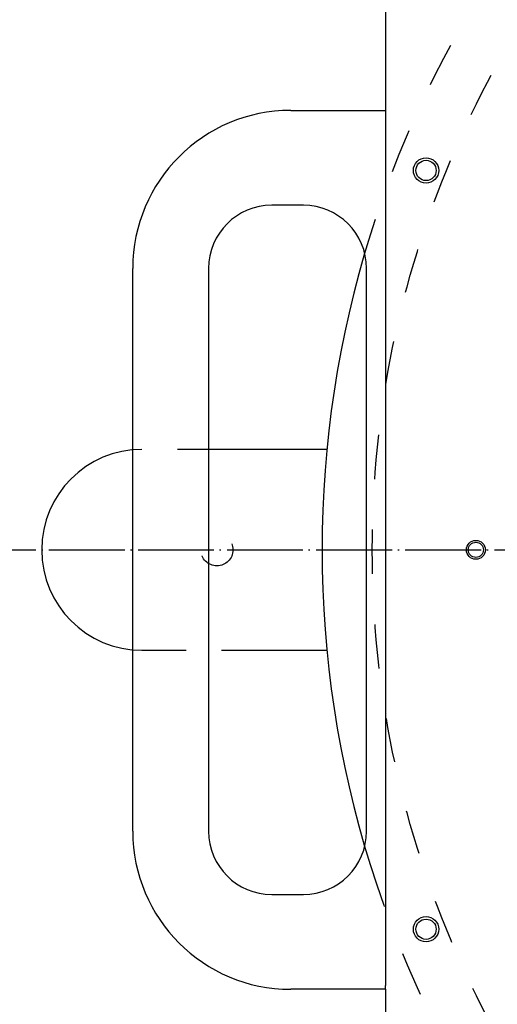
# Model space of a CAD drawing. Extents: x -1763 to 4575, y -3429 to 1051.
# Tile 145 of 193: x 2387 to 2463, y -1794 to -1638. Entities that reach past the tile are written whole.
import ezdxf

# ---------------------------------------------------------------- set-up
doc = ezdxf.new("R2010")
doc.units = 0
doc.linetypes.add('DASHED', pattern=[15, 7, -8])
doc.linetypes.add('DOT_CENTER', pattern=[14, 12, -1, 0, -1])
doc.layers.get('0').update_dxf_attribs({"linetype": 'CONTINUOUS'})
doc.layers.add('1', color=7, linetype='CONTINUOUS')

# ---------------------------------------------------------------- blocks, each defined once
blk = doc.blocks.new('24991-0S112_2__256', base_point=(2445.4, -1791.38))
at = {"color": 1, "linetype": 'CONTINUOUS'}
for p, q in [((2430.4, -1652.38), (2445.4, -1652.38)), ((2445.4, -1652.38), (2445.4, -1652.98)), ((2432.4, -1667.38), (2427.4, -1667.38)), ((2405.4, -1766.38), (2405.4, -1677.38)), ((2417.4, -1677.38), (2417.4, -1766.38)), ((2442.4, -1766.38), (2442.4, -1677.38)), ((2427.4, -1776.38), (2432.4, -1776.38)), ((2445.4, -1791.38), (2430.4, -1791.38)), ((2445.4, -1791.38), (2445.4, -1790.78))]:
    blk.add_line(p, q, dxfattribs=at)
for centre, radius, start, end in [((2430.4, -1677.38), 25, 90, 180), ((2427.4, -1677.38), 10, 90, 180), ((2432.4, -1677.38), 10, 0, 90), ((2430.4, -1766.38), 25, 180, -90), ((2427.4, -1766.38), 10, 180, -90), ((2432.4, -1766.38), 10, -90, 0)]:
    blk.add_arc(centre, radius, start, end, dxfattribs=at)
blk = doc.blocks.new('STIFF_HANDLES__258', base_point=(2940, -1791.38))
blk.add_blockref('24991-0S112_2__256', (2445.4, -1791.38))
blk = doc.blocks.new('SMALLPARTS__282', base_point=(2940, -1972.18))
blk.add_blockref('STIFF_HANDLES__258', (2940, -1791.38))
blk = doc.blocks.new('E7018-24101__283', base_point=(2900, -1958.68))
at = {"color": 1, "linetype": 'CONTINUOUS'}
for p, q in [((2445.4, -1489.08), (2445.4, -1652.38)), ((2445.4, -1652.38), (2445.4, -1652.98)), ((2445.4, -1652.98), (2445.4, -1790.78)), ((2445.4, -1791.38), (2445.4, -1790.78)), ((2445.4, -1791.38), (2445.4, -1954.68))]:
    blk.add_line(p, q, dxfattribs=at)
for centre, radius in [((2451.82, -1661.88), 2), ((2451.82, -1661.88), 1.6), ((2459.71, -1721.88), 1.5), ((2459.71, -1721.88), 1.2), ((2451.82, -1781.88), 2), ((2451.82, -1781.88), 1.6)]:
    blk.add_circle(centre, radius, dxfattribs=at)
blk = doc.blocks.new('E7018-64101__284', base_point=(2940, -1972.18))
for name, p in [('SMALLPARTS__282', (2940, -1972.18)), ('E7018-24101__283', (2900, -1958.68))]:
    blk.add_blockref(name, p)
blk = doc.blocks.new('STIFF_ASSY_DUTBD__285', base_point=(2940, -1972.18))
blk.add_blockref('E7018-64101__284', (2940, -1972.18))
blk = doc.blocks.new('A1__286', base_point=(2940, -1972.18))
blk.add_blockref('STIFF_ASSY_DUTBD__285', (2940, -1972.18))
blk = doc.blocks.new('FRONT1__287', base_point=(2940, -1974.24))
blk.add_blockref('A1__286', (2940, -1972.18))
blk = doc.blocks.new('L1__288', base_point=(2940, -1974.24))
blk.add_blockref('FRONT1__287', (2940, -1974.24))
blk = doc.blocks.new('HEADPLATE_EG__472', base_point=(2054.3, -2091.02))
at = {"layer": '1', "color": 7, "linetype": 'DASHED'}
for p, q in [((2419.46, -1706), (2406.86, -1706)), ((2406.86, -1737.75), (2419.46, -1737.75))]:
    blk.add_line(p, q, dxfattribs=at)
at = {"layer": '1', "color": 7, "linetype": 'CONTINUOUS'}
for p, q in [((2436.13, -1706), (2419.46, -1706)), ((2419.46, -1737.75), (2436.13, -1737.75))]:
    blk.add_line(p, q, dxfattribs=at)
at = {"layer": '1', "color": 1, "linetype": 'DOT_CENTER'}
blk.add_line((2363.94, -1721.88), (2840.19, -1721.88), dxfattribs=at)
at = {"layer": '1', "color": 7, "linetype": 'DASHED'}
for centre, radius in [((2602.06, -1721.88), 158.75), ((2418.72, -1721.88), 2.54)]:
    blk.add_circle(centre, radius, dxfattribs=at)
for start, end in [(17.3657, 162.6343), (-162.6343, -17.3657)]:
    blk.add_arc((2602.06, -1721.88), 166.69, start, end, dxfattribs=at)
at = {"layer": '1', "color": 7, "linetype": 'CONTINUOUS'}
for centre, radius, start, end in [((2602.06, -1721.88), 166.69, 162.6343, -162.6343), ((2406.86, -1721.88), 15.88, 90, -90)]:
    blk.add_arc(centre, radius, start, end, dxfattribs=at)

msp = doc.modelspace()

# ---------------------------------------------------------------- block references
msp.add_blockref('L1__288', (2940, -1974.24))
at = {"layer": '1'}
msp.add_blockref('HEADPLATE_EG__472', (2054.3, -2091.02), dxfattribs=at)

doc.saveas('drawing.dxf')
